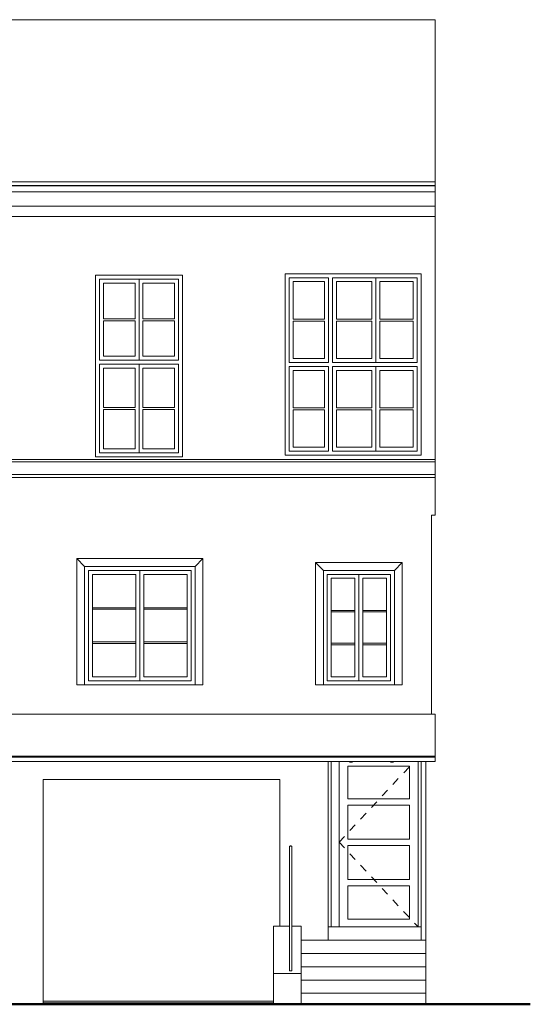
# Model space of a CAD drawing. Header units: metres. Extents: x -1.8 to 29.2, y -0.8 to 24.3.
# Tile 7 of 8: x 22.7 to 29.2, y -0.8 to 11.7. Entities that reach past the tile are written whole.
import ezdxf

# ---------------------------------------------------------------- set-up
doc = ezdxf.new("R2010")
doc.units = ezdxf.units.M
doc.linetypes.add('AV - Carkovana 2mm', pattern=[0.0027, 0.002, -0.0007])
doc.layers.add('AV-STAVBA', color=7, linetype='Continuous', lineweight=18)

# ---------------------------------------------------------------- blocks, each defined once
blk = doc.blocks.new('DO_1-P_Obl__členěné_1111 - 1000x2150_půlobložkové-1129860-Pohled SV')
at = {"layer": 'AV-STAVBA'}
for p, q in [((26.678, 2.28), (26.678, 0.18)), ((26.778, 0.18), (26.778, 2.28)), ((27.778, 2.279), (27.778, 0.18)), ((27.878, 0.18), (27.878, 2.279)), ((26.888, 1.805), (26.888, 2.22)), ((26.888, 2.22), (27.668, 2.22)), ((27.668, 2.22), (27.668, 1.805)), ((27.668, 1.805), (26.888, 1.805)), ((26.888, 1.725), (27.668, 1.725)), ((26.888, 1.295), (26.888, 1.725)), ((27.668, 1.725), (27.668, 1.295)), ((27.668, 1.295), (26.888, 1.295)), ((26.888, 0.783), (26.888, 1.215)), ((26.888, 1.215), (27.668, 1.215)), ((27.668, 1.215), (27.668, 0.783)), ((27.668, 0.783), (26.888, 0.783)), ((26.888, 0.28), (26.888, 0.702)), ((26.888, 0.702), (27.668, 0.702)), ((27.668, 0.702), (27.668, 0.28)), ((27.668, 0.28), (26.888, 0.28)), ((27.876, 0.18), (27.878, 0.18))]:
    blk.add_line(p, q, dxfattribs=at)
at = {"layer": 'AV-STAVBA', "linetype": 'AV - Carkovana 2mm', "lineweight": 13}
for q in [(27.731, 2.279), (27.778, 0.18)]:
    blk.add_line((26.778, 1.255), q, dxfattribs=at)
blk = doc.blocks.new('WI_2-2_dvojité s příčlemi_bez středního sloupku - 1100x2000-1177595-Pohled SV')
at = {"layer": 'AV-STAVBA'}
for p, q in [((23.743, 7.365), (23.743, 8.39)), ((23.743, 8.39), (24.743, 8.39)), ((24.243, 8.39), (23.743, 8.39)), ((23.743, 8.39), (23.743, 7.365)), ((24.243, 7.365), (24.243, 8.39)), ((24.743, 8.39), (24.243, 8.39)), ((24.243, 8.39), (24.243, 7.365)), ((24.743, 8.39), (24.743, 7.365)), ((24.743, 7.365), (24.743, 8.39)), ((23.793, 7.89), (23.793, 8.34)), ((23.793, 8.34), (24.193, 8.34)), ((24.193, 8.34), (24.193, 7.89)), ((24.293, 8.34), (24.693, 8.34)), ((24.293, 7.89), (24.293, 8.34)), ((24.693, 8.34), (24.693, 7.89)), ((24.193, 7.89), (23.793, 7.89)), ((23.793, 7.415), (23.793, 7.865)), ((23.793, 7.865), (24.193, 7.865)), ((24.193, 7.865), (24.193, 7.415)), ((24.693, 7.89), (24.293, 7.89)), ((24.293, 7.865), (24.693, 7.865)), ((24.293, 7.415), (24.293, 7.865)), ((24.693, 7.865), (24.693, 7.415)), ((24.743, 7.365), (23.743, 7.365)), ((23.743, 7.365), (24.243, 7.365)), ((24.193, 7.415), (23.793, 7.415)), ((24.243, 7.365), (24.743, 7.365)), ((24.693, 7.415), (24.293, 7.415)), ((23.743, 6.19), (23.743, 7.315)), ((23.743, 7.315), (24.285, 7.315)), ((24.243, 7.315), (23.743, 7.315)), ((23.743, 7.315), (23.743, 6.19)), ((23.793, 6.765), (23.793, 7.265)), ((23.793, 7.265), (24.193, 7.265)), ((24.193, 7.265), (24.193, 6.765)), ((24.743, 7.315), (24.243, 7.315)), ((24.243, 7.315), (24.243, 6.19)), ((24.243, 6.19), (24.243, 7.315)), ((24.285, 7.315), (24.743, 7.315)), ((24.293, 6.765), (24.293, 7.265)), ((24.293, 7.265), (24.693, 7.265)), ((24.693, 7.265), (24.693, 6.765)), ((24.743, 7.315), (24.743, 6.19)), ((24.743, 6.19), (24.743, 7.315)), ((24.193, 6.765), (23.793, 6.765)), ((23.793, 6.24), (23.793, 6.74)), ((23.793, 6.74), (24.193, 6.74)), ((24.193, 6.74), (24.193, 6.24)), ((24.693, 6.765), (24.293, 6.765)), ((24.293, 6.24), (24.293, 6.74)), ((24.293, 6.74), (24.693, 6.74)), ((24.693, 6.74), (24.693, 6.24)), ((24.212, 6.19), (23.743, 6.19)), ((23.743, 6.19), (24.243, 6.19)), ((24.193, 6.24), (23.793, 6.24)), ((24.743, 6.19), (24.212, 6.19)), ((24.243, 6.19), (24.743, 6.19)), ((24.693, 6.24), (24.293, 6.24))]:
    blk.add_line(p, q, dxfattribs=at)
blk = doc.blocks.new('WI_3-3_dvojité_s příčlemi - 1720x2300-1204611-Pohled SV')
at = {"layer": 'AV-STAVBA'}
for p, q in [((26.644, 8.41), (26.146, 8.41)), ((26.146, 8.41), (26.146, 7.335)), ((26.146, 7.335), (26.146, 8.41)), ((26.146, 8.41), (26.644, 8.41)), ((26.644, 7.335), (26.644, 8.41)), ((26.644, 8.41), (26.644, 7.335)), ((27.242, 8.41), (26.694, 8.41)), ((26.694, 8.41), (26.694, 7.335)), ((26.694, 7.335), (26.694, 8.41)), ((26.694, 8.41), (27.766, 8.41)), ((27.242, 7.335), (27.242, 8.41)), ((27.766, 8.41), (27.242, 8.41)), ((27.242, 8.41), (27.242, 7.335)), ((27.766, 8.41), (27.766, 7.335)), ((27.766, 7.335), (27.766, 8.41)), ((26.196, 7.885), (26.196, 8.36)), ((26.196, 8.36), (26.594, 8.36)), ((26.594, 8.36), (26.594, 7.885)), ((26.744, 7.885), (26.744, 8.36)), ((26.744, 8.36), (27.192, 8.36)), ((27.192, 8.36), (27.192, 7.885)), ((27.292, 7.885), (27.292, 8.36)), ((27.292, 8.36), (27.716, 8.36)), ((27.716, 8.36), (27.716, 7.885)), ((26.594, 7.885), (26.196, 7.885)), ((27.192, 7.885), (26.744, 7.885)), ((27.716, 7.885), (27.292, 7.885)), ((26.196, 7.385), (26.196, 7.86)), ((26.196, 7.86), (26.594, 7.86)), ((26.594, 7.86), (26.594, 7.385)), ((26.744, 7.385), (26.744, 7.86)), ((26.744, 7.86), (27.192, 7.86)), ((27.192, 7.86), (27.192, 7.385)), ((27.292, 7.385), (27.292, 7.86)), ((27.292, 7.86), (27.716, 7.86)), ((27.716, 7.86), (27.716, 7.385)), ((26.594, 7.385), (26.196, 7.385)), ((27.192, 7.385), (26.744, 7.385)), ((27.716, 7.385), (27.292, 7.385)), ((26.146, 7.335), (26.644, 7.335)), ((26.644, 7.335), (26.146, 7.335)), ((26.644, 7.285), (26.146, 7.285)), ((26.146, 7.285), (26.146, 6.21)), ((26.146, 7.285), (26.146, 6.21)), ((26.146, 7.285), (26.644, 7.285)), ((26.644, 6.21), (26.644, 7.285)), ((26.644, 6.21), (26.644, 7.285)), ((26.694, 7.335), (27.242, 7.335)), ((27.766, 7.335), (26.694, 7.335)), ((27.242, 7.285), (26.694, 7.285)), ((26.694, 7.285), (26.694, 6.21)), ((26.694, 7.285), (26.694, 6.21)), ((26.694, 7.285), (27.766, 7.285)), ((27.242, 7.335), (27.766, 7.335)), ((27.242, 6.21), (27.242, 7.285)), ((27.766, 7.285), (27.242, 7.285)), ((27.242, 6.21), (27.242, 7.285)), ((27.766, 6.21), (27.766, 7.285)), ((27.766, 7.285), (27.766, 6.21)), ((26.196, 6.76), (26.196, 7.235)), ((26.196, 7.235), (26.594, 7.235)), ((26.594, 7.235), (26.594, 6.76)), ((26.744, 6.76), (26.744, 7.235)), ((26.744, 7.235), (27.192, 7.235)), ((27.192, 7.235), (27.192, 6.76)), ((27.292, 6.76), (27.292, 7.235)), ((27.292, 7.235), (27.716, 7.235)), ((27.716, 7.235), (27.716, 6.76)), ((26.594, 6.76), (26.196, 6.76)), ((27.192, 6.76), (26.744, 6.76)), ((27.716, 6.76), (27.292, 6.76)), ((26.196, 6.26), (26.196, 6.735)), ((26.196, 6.735), (26.594, 6.735)), ((26.594, 6.735), (26.594, 6.26)), ((26.744, 6.26), (26.744, 6.735)), ((26.744, 6.735), (27.192, 6.735)), ((27.192, 6.735), (27.192, 6.26)), ((27.292, 6.735), (27.292, 6.26)), ((27.292, 6.735), (27.716, 6.735)), ((27.716, 6.26), (27.716, 6.735)), ((26.594, 6.26), (26.196, 6.26)), ((27.192, 6.26), (26.744, 6.26)), ((27.292, 6.26), (27.716, 6.26)), ((26.146, 6.21), (26.644, 6.21)), ((26.146, 6.21), (26.644, 6.21)), ((26.694, 6.21), (27.242, 6.21)), ((26.694, 6.21), (27.766, 6.21)), ((27.766, 6.21), (27.242, 6.21))]:
    blk.add_line(p, q, dxfattribs=at)
blk = doc.blocks.new('WI_2_dvojité_se 2 příčlemi - 1400x1500-1265677-Pohled SV')
at = {"layer": 'AV-STAVBA'}
for p, q in [((23.603, 3.3), (23.603, 4.7)), ((23.603, 4.7), (24.903, 4.7)), ((24.253, 4.7), (23.603, 4.7)), ((23.603, 4.7), (23.603, 3.3)), ((23.653, 3.35), (23.653, 4.65)), ((23.653, 4.65), (24.203, 4.65)), ((24.203, 4.65), (24.203, 3.35)), ((24.903, 4.7), (24.253, 4.7)), ((24.253, 4.7), (24.253, 3.3)), ((24.253, 3.3), (24.253, 4.7)), ((24.303, 3.35), (24.303, 4.65)), ((24.303, 4.65), (24.853, 4.65)), ((24.853, 4.65), (24.853, 3.35)), ((24.903, 3.3), (24.903, 4.7)), ((24.903, 4.7), (24.903, 3.3)), ((24.203, 4.227), (23.653, 4.227)), ((23.653, 4.227), (23.653, 4.207)), ((23.653, 4.207), (24.203, 4.207)), ((24.203, 4.207), (24.203, 4.227)), ((24.303, 4.227), (24.303, 4.207)), ((24.853, 4.227), (24.303, 4.227)), ((24.303, 4.207), (24.853, 4.207)), ((24.853, 4.207), (24.853, 4.227)), ((24.203, 3.793), (23.653, 3.793)), ((23.653, 3.793), (23.653, 3.773)), ((23.653, 3.773), (24.203, 3.773)), ((24.203, 3.773), (24.203, 3.793)), ((24.303, 3.793), (24.303, 3.773)), ((24.853, 3.793), (24.303, 3.793)), ((24.303, 3.773), (24.853, 3.773)), ((24.853, 3.773), (24.853, 3.793)), ((24.903, 3.3), (23.603, 3.3)), ((23.603, 3.3), (24.253, 3.3)), ((24.203, 3.35), (23.653, 3.35)), ((24.253, 3.3), (24.903, 3.3)), ((24.853, 3.35), (24.303, 3.35))]:
    blk.add_line(p, q, dxfattribs=at)
blk = doc.blocks.new('WI_2_dvojité_se 2 příčlemi - 900x1450-1265680-Pohled SV')
at = {"layer": 'AV-STAVBA'}
for p, q in [((26.628, 3.3), (26.628, 4.65)), ((26.628, 4.65), (27.428, 4.65)), ((27.028, 4.65), (26.628, 4.65)), ((26.628, 4.65), (26.628, 3.3)), ((27.428, 4.65), (27.028, 4.65)), ((27.028, 4.65), (27.028, 3.3)), ((27.028, 3.3), (27.028, 4.65)), ((27.428, 3.3), (27.428, 4.65)), ((27.428, 4.65), (27.428, 3.3)), ((26.678, 3.35), (26.678, 4.6)), ((26.678, 4.6), (26.978, 4.6)), ((26.978, 4.6), (26.978, 3.35)), ((27.078, 3.35), (27.078, 4.6)), ((27.078, 4.6), (27.378, 4.6)), ((27.378, 4.6), (27.378, 3.35)), ((26.978, 4.193), (26.678, 4.193)), ((26.678, 4.193), (26.678, 4.173)), ((26.678, 4.173), (26.978, 4.173)), ((26.978, 4.173), (26.978, 4.193)), ((27.078, 4.193), (27.078, 4.173)), ((27.378, 4.193), (27.078, 4.193)), ((27.078, 4.173), (27.378, 4.173)), ((27.378, 4.173), (27.378, 4.193)), ((26.978, 3.777), (26.678, 3.777)), ((26.678, 3.777), (26.678, 3.757)), ((26.678, 3.757), (26.978, 3.757)), ((26.978, 3.757), (26.978, 3.777)), ((27.078, 3.777), (27.078, 3.757)), ((27.378, 3.777), (27.078, 3.777)), ((27.078, 3.757), (27.378, 3.757)), ((27.378, 3.757), (27.378, 3.777)), ((27.428, 3.3), (26.628, 3.3)), ((26.628, 3.3), (27.028, 3.3)), ((26.978, 3.35), (26.678, 3.35)), ((27.028, 3.3), (27.428, 3.3)), ((27.378, 3.35), (27.078, 3.35))]:
    blk.add_line(p, q, dxfattribs=at)
blk = doc.blocks.new('SFR_Jekl - 25_25_2_5-1518229-Pohled SV')
at = {"layer": 'AV-STAVBA', "lineweight": 70}
blk.add_line((26.927, 2.282), (26.927, 2.267), dxfattribs=at)
blk = doc.blocks.new('Římsa vnitroblok - Římsa vnitroblok-1647102-Pohled SV')
at = {"layer": 'AV-STAVBA'}
for p, q in [((27.996, 9.497), (27.996, 9.316)), ((14.757, 9.316), (14.748, 9.316)), ((14.925, 9.316), (14.883, 9.316)), ((27.996, 9.316), (15.045, 9.316)), ((27.996, 9.316), (27.996, 9.187)), ((14.757, 9.187), (14.748, 9.187)), ((14.925, 9.187), (14.883, 9.187)), ((27.996, 9.187), (15.045, 9.187)), ((14.757, 6.106), (14.748, 6.106)), ((14.748, 6.077), (14.757, 6.077)), ((14.925, 6.106), (14.883, 6.106)), ((14.883, 6.077), (14.926, 6.077)), ((27.996, 6.106), (15.045, 6.106)), ((15.045, 6.077), (27.996, 6.077)), ((27.996, 6.106), (27.996, 6.077)), ((27.996, 6.077), (27.996, 5.916)), ((14.757, 5.916), (14.748, 5.916)), ((14.757, 5.877), (14.748, 5.877)), ((14.926, 5.916), (14.883, 5.916)), ((14.925, 5.877), (14.883, 5.877)), ((27.996, 5.916), (15.045, 5.916)), ((27.996, 5.877), (15.045, 5.877)), ((27.996, 5.916), (27.996, 5.877))]:
    blk.add_line(p, q, dxfattribs=at)
blk = doc.blocks.new('Top Rail Type - Top Rail_Internal_-1671656-Pohled SV')
at = {"layer": 'AV-STAVBA'}
for p, q in [((26.149, 1.191), (26.149, 0.671)), ((26.179, 0.671), (26.179, 1.191)), ((26.149, 0.671), (26.149, 0.665)), ((26.179, 0.665), (26.179, 0.671)), ((26.149, 0.54), (26.149, -0.374)), ((26.179, -0.374), (26.179, 0.54)), ((26.149, -0.374), (26.179, -0.374))]:
    blk.add_line(p, q, dxfattribs=at)
at = {"layer": 'AV-STAVBA', "flags": 128}
for points in [[(26.149, 1.191), (26.149, 1.195), (26.151, 1.199), (26.153, 1.203), (26.156, 1.205), (26.16, 1.207), (26.164, 1.208), (26.167, 1.207), (26.171, 1.205), (26.174, 1.203), (26.177, 1.199), (26.178, 1.195), (26.179, 1.191)], [(26.149, 0.665), (26.149, 0.662), (26.149, 0.659), (26.149, 0.656), (26.149, 0.653), (26.149, 0.65), (26.149, 0.646), (26.149, 0.642), (26.149, 0.638), (26.149, 0.634), (26.149, 0.63), (26.149, 0.626), (26.149, 0.621), (26.149, 0.617), (26.149, 0.612), (26.149, 0.607), (26.149, 0.602), (26.149, 0.597), (26.149, 0.592), (26.149, 0.587), (26.149, 0.581), (26.149, 0.576), (26.149, 0.57), (26.149, 0.565), (26.149, 0.559), (26.149, 0.554), (26.149, 0.548), (26.149, 0.543), (26.149, 0.54)], [(26.179, 0.54), (26.179, 0.545), (26.179, 0.551), (26.179, 0.557), (26.179, 0.562), (26.179, 0.568), (26.179, 0.573), (26.179, 0.579), (26.179, 0.584), (26.179, 0.589), (26.179, 0.594), (26.179, 0.6), (26.179, 0.605), (26.179, 0.609), (26.179, 0.614), (26.179, 0.619), (26.179, 0.624), (26.179, 0.628), (26.179, 0.632), (26.179, 0.636), (26.179, 0.64), (26.179, 0.644), (26.179, 0.648), (26.179, 0.651), (26.179, 0.655), (26.179, 0.658), (26.179, 0.661), (26.179, 0.663), (26.179, 0.665)]]:
    blk.add_lwpolyline(points, dxfattribs=at)

msp = doc.modelspace()

# ---------------------------------------------------------------- linework, layer by layer
at = {"layer": 'AV-STAVBA'}
for p, q in [((27.996, 11.68), (14.883, 11.68)), ((27.996, 9.497), (27.996, 11.68)), ((14.883, 9.625), (27.996, 9.625)), ((27.996, 9.577), (14.883, 9.577)), ((14.883, 9.575), (27.996, 9.575)), ((15.025, 9.497), (27.996, 9.497)), ((27.996, 6.106), (27.996, 9.187)), ((23.693, 6.14), (23.693, 8.44)), ((23.693, 8.44), (24.793, 8.44)), ((24.793, 8.44), (24.793, 6.14)), ((26.096, 6.16), (26.096, 8.46)), ((26.096, 8.46), (27.816, 8.46)), ((27.816, 8.46), (27.816, 6.16)), ((24.793, 6.14), (23.693, 6.14)), ((27.816, 6.16), (26.096, 6.16)), ((27.996, 5.4), (27.996, 5.877)), ((27.946, 5.4), (27.996, 5.4)), ((27.946, 2.877), (27.946, 5.4)), ((23.453, 3.25), (23.453, 4.85)), ((23.453, 4.85), (25.053, 4.85)), ((23.453, 4.85), (23.553, 4.75)), ((23.553, 4.75), (23.553, 3.25)), ((24.953, 4.75), (23.553, 4.75)), ((25.053, 4.85), (24.953, 4.75)), ((24.953, 3.25), (24.953, 4.75)), ((25.053, 4.85), (25.053, 3.25)), ((26.478, 3.25), (26.478, 4.8)), ((26.478, 4.8), (27.578, 4.8)), ((26.478, 4.8), (26.578, 4.7)), ((27.578, 4.8), (27.478, 4.7)), ((27.578, 4.8), (27.578, 3.25)), ((26.578, 4.7), (26.578, 3.25)), ((27.478, 4.7), (26.578, 4.7)), ((27.478, 3.25), (27.478, 4.7)), ((25.053, 3.25), (23.453, 3.25)), ((27.578, 3.25), (26.478, 3.25)), ((27.996, 2.877), (15.108, 2.877)), ((27.996, 2.279), (27.996, 2.877)), ((27.996, 2.335), (14.891, 2.335)), ((14.891, 2.332), (27.996, 2.332)), ((15.001, 2.279), (27.996, 2.279)), ((15.108, 2.347), (27.996, 2.347)), ((22.859, 2.339), (22.834, 2.339)), ((22.834, 2.339), (22.834, 2.334)), ((22.837, 2.334), (22.837, 2.336)), ((22.837, 2.336), (22.857, 2.336)), ((22.857, 2.336), (22.857, 2.334)), ((22.859, 2.334), (22.859, 2.339)), ((23.359, 2.339), (23.334, 2.339)), ((23.334, 2.339), (23.334, 2.334)), ((23.337, 2.334), (23.337, 2.336)), ((23.337, 2.336), (23.357, 2.336)), ((23.357, 2.336), (23.357, 2.334)), ((23.359, 2.334), (23.359, 2.339)), ((23.879, 2.339), (23.854, 2.339)), ((23.854, 2.339), (23.854, 2.334)), ((23.857, 2.334), (23.857, 2.336)), ((23.857, 2.336), (23.877, 2.336)), ((23.877, 2.336), (23.877, 2.334)), ((23.879, 2.334), (23.879, 2.339)), ((24.379, 2.339), (24.354, 2.339)), ((24.354, 2.339), (24.354, 2.334)), ((24.357, 2.334), (24.357, 2.336)), ((24.357, 2.336), (24.377, 2.336)), ((24.377, 2.336), (24.377, 2.334)), ((24.379, 2.334), (24.379, 2.339)), ((24.899, 2.339), (24.874, 2.339)), ((24.874, 2.339), (24.874, 2.334)), ((24.877, 2.334), (24.877, 2.336)), ((24.877, 2.336), (24.897, 2.336)), ((24.897, 2.336), (24.897, 2.334)), ((24.899, 2.334), (24.899, 2.339)), ((25.399, 2.339), (25.374, 2.339)), ((25.374, 2.339), (25.374, 2.334)), ((25.377, 2.334), (25.377, 2.336)), ((25.377, 2.336), (25.397, 2.336)), ((25.397, 2.336), (25.397, 2.334)), ((25.399, 2.334), (25.399, 2.339)), ((25.919, 2.339), (25.894, 2.339)), ((25.894, 2.339), (25.894, 2.334)), ((25.897, 2.334), (25.897, 2.336)), ((25.897, 2.336), (25.917, 2.336)), ((25.917, 2.336), (25.917, 2.334)), ((25.919, 2.334), (25.919, 2.339)), ((26.419, 2.339), (26.394, 2.339)), ((26.394, 2.339), (26.394, 2.334)), ((26.397, 2.334), (26.397, 2.336)), ((26.397, 2.336), (26.417, 2.336)), ((26.417, 2.336), (26.417, 2.334)), ((26.419, 2.334), (26.419, 2.339)), ((26.638, 0.012), (26.638, 2.28)), ((27.818, 2.279), (27.818, 0.012)), ((27.876, 0.012), (27.876, 2.279)), ((27.919, 2.339), (27.894, 2.339)), ((27.894, 2.339), (27.894, 2.335)), ((27.897, 2.335), (27.897, 2.336)), ((27.897, 2.336), (27.917, 2.336)), ((27.917, 2.336), (27.917, 2.335)), ((27.919, 2.335), (27.919, 2.339)), ((23.028, 2.05), (26.028, 2.05)), ((23.028, -0.78), (23.028, 2.05)), ((26.028, 2.05), (26.028, 0.191)), ((25.948, -0.8), (25.948, 0.191)), ((26.149, 0.191), (25.948, 0.191)), ((26.298, 0.191), (26.178, 0.191)), ((26.298, 0.191), (26.298, -0.8)), ((26.638, 0.18), (27.818, 0.18)), ((26.298, 0.012), (27.876, 0.012)), ((27.876, -0.156), (27.876, 0.012)), ((26.298, -0.156), (27.876, -0.156)), ((27.876, -0.324), (27.876, -0.156)), ((26.298, -0.324), (27.876, -0.324)), ((27.876, -0.492), (27.876, -0.324)), ((26.298, -0.41), (25.948, -0.41)), ((26.298, -0.492), (27.876, -0.492)), ((27.876, -0.66), (27.876, -0.492)), ((26.298, -0.66), (27.876, -0.66)), ((27.876, -0.8), (27.876, -0.66)), ((23.028, -0.76), (25.948, -0.76)), ((25.948, -0.78), (23.028, -0.78))]:
    msp.add_line(p, q, dxfattribs=at)
at = {"layer": 'AV-STAVBA', "lineweight": 50}
msp.add_line((29.2, -0.8), (-1.8, -0.8), dxfattribs=at)

# ---------------------------------------------------------------- block references
at = {"layer": 'AV-STAVBA'}
for name in ['Římsa vnitroblok - Římsa vnitroblok-1647102-Pohled SV', 'WI_2-2_dvojité s příčlemi_bez středního sloupku - 1100x2000-1177595-Pohled SV', 'WI_3-3_dvojité_s příčlemi - 1720x2300-1204611-Pohled SV', 'WI_2_dvojité_se 2 příčlemi - 1400x1500-1265677-Pohled SV', 'WI_2_dvojité_se 2 příčlemi - 900x1450-1265680-Pohled SV', 'Top Rail Type - Top Rail_Internal_-1671656-Pohled SV']:
    msp.add_blockref(name, (0, 0), dxfattribs=at)
at = {"layer": 'AV-STAVBA', "linetype": 'AV - Carkovana 2mm', "lineweight": 13}
msp.add_blockref('DO_1-P_Obl__členěné_1111 - 1000x2150_půlobložkové-1129860-Pohled SV', (0, 0), dxfattribs=at)
at = {"layer": 'AV-STAVBA', "lineweight": 70}
for p in [(0, 0), (0.52, 0)]:
    msp.add_blockref('SFR_Jekl - 25_25_2_5-1518229-Pohled SV', p, dxfattribs=at)

doc.saveas('drawing.dxf')
